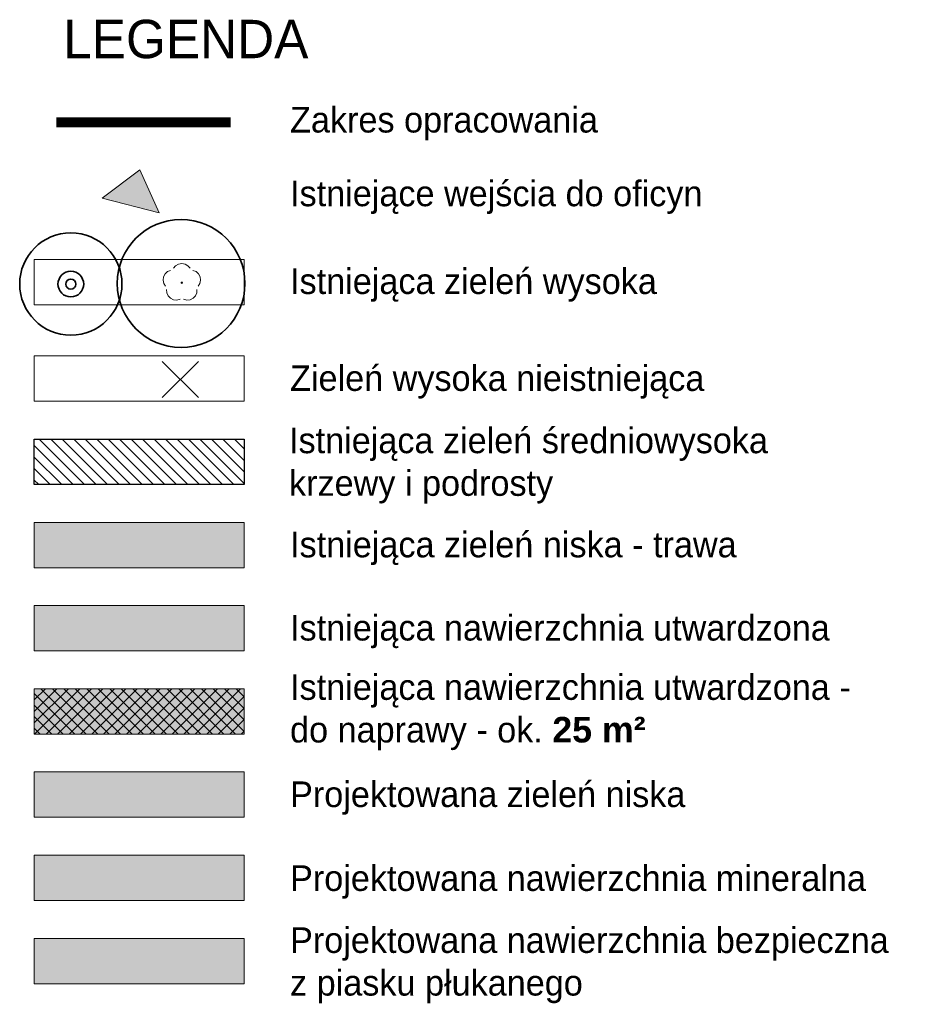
# Model space of a CAD drawing. Extents: x 5477758 to 5478338, y 5918274 to 5918502.
# Tile 155 of 155: x 5478299 to 5478334, y 5918415 to 5918454. Entities that reach past the tile are written whole.
import ezdxf

# ---------------------------------------------------------------- set-up
doc = ezdxf.new("R2010")
doc.units = 0
doc.linetypes.add('budynki akt$0$DASHED', pattern=[19.05, 12.7, -6.35])
doc.layers.get('0').update_dxf_attribs({"linetype": 'CONTINUOUS', "lineweight": 13})
for name, color, linetype, lineweight in [('000_wejscia do budynków', 7, 'CONTINUOUS', 0), ('0_chodnik do naprawy', 7, 'CONTINUOUS', 0), ('0_NAWIERZCHNIA BEZPIECZNA Z PIASKU PŁUKANEGO', 35, 'CONTINUOUS', 0), ('0_NAWIERZCHNIA MINERALNA', 43, 'CONTINUOUS', 0), ('0_NAWIERZCHNIA UTWARDZONA_CHODNIK', 254, 'CONTINUOUS', 0), ('0_PROJEKTOWANA ZIELEŃ NISKA-TRAWA', 63, 'CONTINUOUS', 0), ('0_ZIELEŃ NISKA ISTNIEJACA', 76, 'CONTINUOUS', 0), ('A_GRANICA OPRACOWANIA', 7, 'CONTINUOUS', 0), ('GSPRDL', 96, 'CONTINUOUS', 18), ('New_ZZ_legenda_Pen_No__1', 7, 'CONTINUOUS', 18), ('ZZ_brak-drzewa', 4, 'CONTINUOUS', 30), ('ZZ_drzewo-nanoszone-recznie', 24, 'CONTINUOUS', 35), ('ZZ_grupa', 60, 'CONTINUOUS', 30), ('ZZ_grupa-krzewow-szraf', 60, 'CONTINUOUS', 13), ('ZZ_korona', 94, 'CONTINUOUS', 35), ('ZZ_legenda_Pen_No__1', 7, 'CONTINUOUS', 18)]:
    doc.layers.add(name, color=color, linetype=linetype, lineweight=lineweight)
doc.styles.add('GENERATED_STYLE_2', font='txt')
doc.styles.add('GENERATED_STYLE_5', font='txt')

# ---------------------------------------------------------------- blocks, each defined once
blk = doc.blocks.new('zw$2EFF')
at = {"lineweight": 18}
blk.add_hatch(color=256, dxfattribs=at).paths.add_polyline_path([(-0.771, 0.963), (0, 0), (0.77, 0.963)])
blk.add_lwpolyline([(-0.771, 0.963), (0.77, 0.963), (0, 0), (-0.771, 0.963)], dxfattribs=at)
blk = doc.blocks.new('drzewo-odreczne')
at = {"layer": 'ZZ_drzewo-nanoszone-recznie', "linetype": 'Continuous'}
for radius in [0.502, 0.196]:
    blk.add_circle((0, 0), radius, dxfattribs=at)
blk = doc.blocks.new('brak-drzewa')
at = {"layer": 'ZZ_brak-drzewa'}
for p, q in [((-0.707, 0.707), (0.707, -0.707)), ((0.707, 0.707), (-0.707, -0.707))]:
    blk.add_line(p, q, dxfattribs=at)
blk = doc.blocks.new('SPDLP')
blk.add_hatch(color=0).paths.add_polyline_path([(0, -0.09), (0.027812, -0.085595), (0.052901, -0.072812), (0.072812, -0.052901), (0.085595, -0.027812), (0.09, 0), (0.085595, 0.027812), (0.072812, 0.052901), (0.052901, 0.072812), (0.027812, 0.085595), (0, 0.09), (-0.027812, 0.085595), (-0.052901, 0.072812), (-0.072812, 0.052901), (-0.085595, 0.027812), (-0.09, 0), (-0.085595, -0.027812), (-0.072812, -0.052901), (-0.052901, -0.072812), (-0.027812, -0.085595)])
at = {"color": 0}
for points in [[(-1.271938, -0.268652), (-1.40916, -0.048001), (-1.462858, 0.20623), (-1.426585, 0.463525), (-1.304695, 0.693003), (-1.11182, 0.867117), (-0.871109, 0.964971)], [(-0.648554, 1.126667), (-0.481106, 1.325358), (-0.255912, 1.454989), (0, 1.5), (0.255912, 1.454989), (0.481106, 1.325358), (0.648554, 1.126667)], [(0.871109, 0.964971), (1.11182, 0.867117), (1.304695, 0.693003), (1.426585, 0.463525), (1.462858, 0.20623), (1.40916, -0.048001), (1.271938, -0.268652)], [(-0.137547, -1.292703), (-0.389802, -1.355024), (-0.648184, -1.327532), (-0.881678, -1.213525), (-1.062258, -1.026689), (-1.168249, -0.78945), (-1.186929, -0.530282)], [(1.186929, -0.530282), (1.168249, -0.78945), (1.062258, -1.026689), (0.881678, -1.213525), (0.648184, -1.327532), (0.389802, -1.355024), (0.137547, -1.292703)]]:
    blk.add_lwpolyline(points, dxfattribs=at)

msp = doc.modelspace()

# ---------------------------------------------------------------- hatches: boundary and pattern name
at = {"layer": '0_chodnik do naprawy'}
h = msp.add_hatch(dxfattribs=at)
h.set_pattern_fill('ANSI37', color=0, scale=0.1, style=0)
h.set_pattern_definition([(45, (0, 0), (-0.224506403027, 0.224506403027), []), (135, (0, 0), (-0.224506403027, -0.224506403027), [])])
h.paths.add_polyline_path([(5478299.158, 5918427.783), (5478307.37, 5918427.783), (5478307.37, 5918426.01), (5478299.158, 5918426.01)])
at = {"layer": '0_NAWIERZCHNIA BEZPIECZNA Z PIASKU PŁUKANEGO', "lineweight": 30}
msp.add_hatch(color=35, dxfattribs=at).paths.add_polyline_path([(5478299.158, 5918418.022), (5478307.37, 5918418.022), (5478307.37, 5918416.25), (5478299.158, 5918416.25)])
at = {"layer": '0_NAWIERZCHNIA MINERALNA', "lineweight": 30}
msp.add_hatch(color=43, dxfattribs=at).paths.add_polyline_path([(5478299.158, 5918421.275), (5478307.37, 5918421.275), (5478307.37, 5918419.503), (5478299.158, 5918419.503)])
at = {"layer": '0_NAWIERZCHNIA UTWARDZONA_CHODNIK'}
for points in [[(5478299.158, 5918431.036), (5478307.37, 5918431.036), (5478307.37, 5918429.264), (5478299.158, 5918429.264)], [(5478299.158, 5918427.783), (5478307.37, 5918427.783), (5478307.37, 5918426.01), (5478299.158, 5918426.01)]]:
    msp.add_hatch(color=256, dxfattribs=at).paths.add_polyline_path(points)
at = {"layer": '0_PROJEKTOWANA ZIELEŃ NISKA-TRAWA'}
msp.add_hatch(color=256, dxfattribs=at).paths.add_polyline_path([(5478299.158, 5918424.529), (5478307.37, 5918424.529), (5478307.37, 5918422.757), (5478299.158, 5918422.757)])
at = {"layer": '0_ZIELEŃ NISKA ISTNIEJACA'}
msp.add_hatch(color=256, dxfattribs=at).paths.add_polyline_path([(5478299.158, 5918434.29), (5478307.37, 5918434.29), (5478307.37, 5918432.518), (5478299.158, 5918432.518)])
at = {"layer": 'ZZ_grupa-krzewow-szraf'}
h = msp.add_hatch(dxfattribs=at)
h.set_pattern_fill('ANSI31', color=256, scale=0.1, angle=90)
h.set_pattern_definition([(135, (328.1081, -21.61026), (-0.224506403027, -0.224506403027), [])])
h.paths.add_polyline_path([(5478299.158, 5918437.543), (5478307.37, 5918437.543), (5478307.37, 5918435.771), (5478299.158, 5918435.771)])

# ---------------------------------------------------------------- linework, layer by layer
for points in [[(5478299.158, 5918444.564), (5478307.37, 5918444.564), (5478307.37, 5918442.792), (5478299.158, 5918442.792)], [(5478299.158, 5918440.797), (5478307.37, 5918440.797), (5478307.37, 5918439.025), (5478299.158, 5918439.025)], [(5478299.158, 5918434.29), (5478307.37, 5918434.29), (5478307.37, 5918432.518), (5478299.158, 5918432.518)], [(5478299.158, 5918431.036), (5478307.37, 5918431.036), (5478307.37, 5918429.264), (5478299.158, 5918429.264)], [(5478299.158, 5918427.783), (5478307.37, 5918427.783), (5478307.37, 5918426.01), (5478299.158, 5918426.01)], [(5478299.158, 5918424.529), (5478307.37, 5918424.529), (5478307.37, 5918422.757), (5478299.158, 5918422.757)], [(5478299.158, 5918421.275), (5478307.37, 5918421.275), (5478307.37, 5918419.503), (5478299.158, 5918419.503)], [(5478299.158, 5918418.022), (5478307.37, 5918418.022), (5478307.37, 5918416.25), (5478299.158, 5918416.25)]]:
    msp.add_lwpolyline(points, close=True)
at = {"layer": 'A_GRANICA OPRACOWANIA', "color": 1, "linetype": 'budynki akt$0$DASHED', "ltscale": 0.1, "const_width": 0.4}
msp.add_lwpolyline([(5478300.021, 5918449.933), (5478306.838, 5918449.933)], dxfattribs=at)
at = {"layer": 'ZZ_grupa'}
msp.add_lwpolyline([(5478299.158, 5918437.543), (5478307.37, 5918437.543), (5478307.37, 5918435.771), (5478299.158, 5918435.771)], close=True, dxfattribs=at)
at = {"layer": 'ZZ_korona'}
for centre, radius in [((5478304.899, 5918443.631, 10.12), 2.5), ((5478300.588, 5918443.609), 2)]:
    msp.add_circle(centre, radius, dxfattribs=at)

# ---------------------------------------------------------------- block references
at = {"layer": '000_wejscia do budynków', "lineweight": 18, "xscale": 1.5, "yscale": 1.5, "zscale": 1.5, "rotation": 165.4785844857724}
msp.add_blockref('zw$2EFF', (5478303.291, 5918448.081), dxfattribs=at)
at = {"layer": 'GSPRDL', "color": 96, "lineweight": 18, "xscale": 0.5, "yscale": 0.5}
msp.add_blockref('SPDLP', (5478304.928, 5918443.661), dxfattribs=at)
at = {"layer": 'ZZ_brak-drzewa'}
msp.add_blockref('brak-drzewa', (5478304.872, 5918439.878), dxfattribs=at)
at = {"layer": 'ZZ_drzewo-nanoszone-recznie', "rotation": 98.49156574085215}
msp.add_blockref('drzewo-odreczne', (5478300.588, 5918443.609), dxfattribs=at)

# ---------------------------------------------------------------- texts
at = {"layer": 'New_ZZ_legenda_Pen_No__1', "linetype": 'Continuous', "char_height": 1, "attachment_point": 1, "rotation": 359.9974, "style": 'GENERATED_STYLE_2'}
for s, insert in [('{\\A1;Zakres opracowania}', (5478309.162, 5918450.535)), ('{\\A1;Istniejące wejścia do oficyn}', (5478309.162, 5918447.653)), ('{\\A1;Istniejąca zieleń wysoka}', (5478309.162, 5918444.22)), ('{\\A1;Zieleń wysoka nieistniejąca}', (5478309.162, 5918440.43)), ('{\\A1;Istniejąca zieleń średniowysoka\\Pkrzewy i podrosty}', (5478309.122, 5918437.995)), ('{\\A1;Istniejąca zieleń niska - trawa }', (5478309.162, 5918433.923)), ('{\\A1;Istniejąca nawierzchnia utwardzona', (5478309.162, 5918430.67)), ('{\\A1;Istniejąca nawierzchnia utwardzona -\\Pdo naprawy - ok. \\fArial CE|b1|i0|c238|p34;25 m²}', (5478309.162, 5918428.35)), ('{\\A1;Projektowana zieleń niska', (5478309.162, 5918424.158)), ('{\\A1;Projektowana nawierzchnia mineralna', (5478309.162, 5918420.877)), ('{\\A1;Projektowana nawierzchnia bezpieczna \\Pz piasku płukanego }', (5478309.162, 5918418.453))]:
    msp.add_mtext(s, dxfattribs=dict(at, insert=insert))
at = {"layer": 'ZZ_legenda_Pen_No__1', "linetype": 'Continuous', "insert": (5478300.292, 5918452.42), "char_height": 1.5, "attachment_point": 7, "rotation": 360, "style": 'GENERATED_STYLE_5'}
msp.add_mtext('{\\A1;LEGENDA}', dxfattribs=at)

doc.saveas('drawing.dxf')
